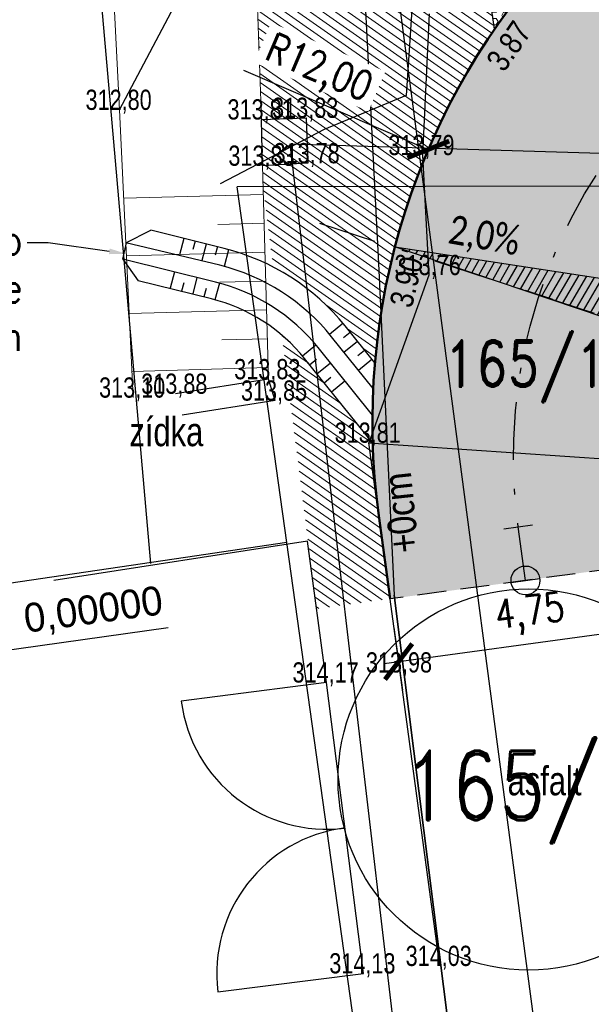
# Model space of a CAD drawing. Extents: x -783215 to -782699, y -1044860 to -1044498.
# Tile 5 of 60: x -783082 to -783072, y -1044744 to -1044727. Entities that reach past the tile are written whole.
import ezdxf
from ezdxf import colors
from ezdxf.entities.mleader import LeaderData, LeaderLine
from ezdxf.enums import TextEntityAlignment as Align
from ezdxf.math import Vec2, Vec3

# ---------------------------------------------------------------- set-up
doc = ezdxf.new("R2010")
doc.units = 0
doc.header["$MEASUREMENT"] = 0
doc.header["$PDSIZE"] = 0.2
doc.linetypes.add('ČERCHOVANÁX2', pattern=[2, 1, -0.5, 0, -0.5])
doc.linetypes.add('ČÁRKOVANÁ', pattern=[0.75, 0.5, -0.25])
doc.layers.get('0').update_dxf_attribs({"linetype": 'CONTINUOUS'})
doc.layers.get('Defpoints').update_dxf_attribs({"linetype": 'CONTINUOUS'})
doc.layers.add('A-sklony', color=7, linetype='CONTINUOUS', true_color=0xfa052e)
for name, color, linetype in [('A_kóty', 1, 'CONTINUOUS'), ('A_PŘÍČNÉ ŘEZY', 6, 'CONTINUOUS'), ('A_výšky a sklony', 1, 'CONTINUOUS'), ('C3D_SPR-Popisek', 1, 'CONTINUOUS'), ('C3D_Trasa-Popisy trasy', 1, 'CONTINUOUS'), ('C3D_Trasa_Hektometry', 1, 'CONTINUOUS'), ('C3D_Trasa_Sklonovníky', 1, 'CONTINUOUS'), ('K-HRANA KOMUNIKACE', 1, 'CONTINUOUS'), ('KN_dotčené pozemky', 3, 'CONTINUOUS'), ('KN_POZEMKY 500', 140, 'CONTINUOUS'), ('KN_čísla parcel', 140, 'CONTINUOUS'), ('popisky nové', 1, 'CONTINUOUS'), ('S_CETIN_METALIKA', 6, 'SDELSPOJO'), ('S_kabely NN', 92, 'SILVNNO'), ('S_VODA', 150, 'VODVPITO'), ('Z_hrany ploch', 7, 'CONTINUOUS'), ('Z_oploceni', 64, 'PLOTDRTL'), ('Z_Popisy', 7, 'CONTINUOUS')]:
    doc.layers.add(name, color=color, linetype=linetype)
for name, color, linetype, lineweight in [('K_OSA', 10, 'ČERCHOVANÁX2', 30), ('K_VOZOVKA', 242, 'CONTINUOUS', 50), ('K_záhon. obr.', 202, 'CONTINUOUS', 30), ('KN_hranice pozemků', 140, 'CONTINUOUS', 30), ('NOVÉ SVAHOVÁNÍ', 3, 'CONTINUOUS', 30), ('popis obrubníků', 1, 'CONTINUOUS', 25), ('S_KAN', 32, 'KANVSVO', 30), ('Z_vjezd', 30, 'CONTINUOUS', 30), ('Z_VÝŠKY', 7, 'CONTINUOUS', 9), ('Z_VÝŠKY NETISK', 252, 'CONTINUOUS', 9), ('šrafy varovné pásy', 230, 'CONTINUOUS', 5), ('šrafy-živice', 9, 'CONTINUOUS', 13)]:
    doc.layers.add(name, color=color, linetype=linetype, lineweight=lineweight)
doc.layers.add('Z_svahování', color=7, linetype='CONTINUOUS', lineweight=9, true_color=0x703800)
doc.layers.add('šrafy zeleň', color=7, linetype='CONTINUOUS', lineweight=13, true_color=0xdaf1b1)
doc.styles.add('Legend', font='calibri.ttf')
doc.styles.add('ROMAND', font='romand', dxfattribs={"height": 0.2})
doc.styles.add('ROMANS', font='romans.shx', dxfattribs={"width": 0.8})
doc.styles.add('Style-cs_Working', font='cs_Working.shx')
doc.styles.add('znacky', font='arial.ttf')
doc.linetypes.add('KANVSVO', pattern='A,7,-6.5,[9,civil.shx,S=1,R=0,X=0,Y=0],-6.5', length=20)
doc.linetypes.add('PLOTDRTL', pattern='A,5,[95,civil.shx,S=1,R=0,X=0,Y=0],5', length=10)
doc.linetypes.add('SDELSPOJO', pattern='A,7,-6,[31,civil.shx,S=1,R=0,X=0,Y=0],-6', length=19)
doc.linetypes.add('SILVNNN', pattern='A,2,-2,2,-6.5,[28,civil.shx,S=1,R=0,X=0,Y=0],-6.5', length=19)
doc.linetypes.add('SILVNNO', pattern='A,7,-6.5,[28,civil.shx,S=1,R=0,X=0,Y=0],-6.5', length=20)
doc.linetypes.add('VODVPITO', pattern='A,7,-6.5,[2,civil.shx,S=1,R=0,X=0,Y=0],-6.5', length=20)
doc.dimstyles.new('situ 250', dxfattribs={"dimscale": 0.25, "dimtxt": 2, "dimasz": 2.2, "dimexe": 2, "dimexo": 2, "dimgap": 0.8, "dimtad": 1, "dimrnd": 0.05, "dimzin": 3, "dimtxsty": 'ROMANS', "dimblk": 'ARCHTICK', "dimcen": 0.09, "dimdle": 1, "dimadec": 1, "dimazin": 3, "dimtfac": 1, "dimtofl": 0, "dimtmove": 0, "dimatfit": 2, "dimldrblk": 'TerminatorOpen_0.5', "dimfxl": 4, "dimfxlon": 1, "dimfrac": 2, "dimtzin": 3, "dimarcsym": 0})
pattern_1 = [(145, (0, 0), (-0.07169705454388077, -0.102394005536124), [])]

# ---------------------------------------------------------------- blocks, each defined once
blk = doc.blocks.new('_ArchTick')
at = {"color": 0, "linetype": 'ByBlock', "const_width": 0.15}
blk.add_lwpolyline([(-0.5, -0.5), (0.5, 0.5)], dxfattribs=at)
blk = doc.blocks.new('*D7')
at = {"layer": 'A_kóty', "color": 0, "linetype": 'ByBlock', "lineweight": -2, "ltscale": 2500, "transparency": 16777216}
for p, q in [((-783070.8954587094, -1044736.510488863), (-783070.7474682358, -1044737.596389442)), ((-783075.7513377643, -1044737.773713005), (-783070.5672757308, -1044737.067210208)), ((-783075.5841003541, -1044737.14947397), (-783075.4361098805, -1044738.235374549))]:
    blk.add_line(p, q, dxfattribs=at)
at = {"layer": 'Defpoints', "color": 0, "linetype": 'ByBlock', "ltscale": 2500, "transparency": 16777216}
for p in [(-783070.9629763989, -1044736.015068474), (-783075.6516180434, -1044736.654053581), (-783070.8149859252, -1044737.100969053)]:
    blk.add_point(p, dxfattribs=at)
at = {"layer": 'A_kóty', "color": 0, "linetype": 'ByBlock', "lineweight": -2, "ltscale": 2500, "transparency": 16777216, "xscale": 0.55, "yscale": 0.55, "zscale": 0.55}
for p, rotation in [((-783070.8149859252, -1044737.100969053), 7.760665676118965), ((-783075.5036275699, -1044737.73995416), 187.7606656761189)]:
    blk.add_blockref('_ArchTick', p, dxfattribs=dict(at, rotation=rotation))
at = {"layer": 'A_kóty', "color": 0, "linetype": 'ByBlock', "ltscale": 2500, "transparency": 16777216, "insert": (-783073.2265029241, -1044736.927400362), "char_height": 0.5, "attachment_point": 5, "rotation": 7.7606656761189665, "style": 'ROMANS'}
blk.add_mtext('4,75', dxfattribs=at)
blk = doc.blocks.new('TerminatorOpen_0.5')
at = {"color": 0, "linetype": 'ByBlock', "lineweight": -2}
for q in [(-1, 0.25), (-1, 0), (-1, -0.25)]:
    blk.add_line((0, 0), q, dxfattribs=at)
blk = doc.blocks.new('*D62')
at = {"layer": 'A_kóty', "color": 0, "lineweight": -2, "ltscale": 0.2, "transparency": 16777216}
for p, q in [((-783078.1894353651, -1044727.503687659), (-783074.9893298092, -1044728.873488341)), ((-783063.9800021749, -1044733.595646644), (-783063.9350021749, -1044733.595646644)), ((-783063.957502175, -1044733.618146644), (-783063.957502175, -1044733.573146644))]:
    blk.add_line(p, q, dxfattribs=at)
at = {"layer": 'Defpoints', "color": 0, "ltscale": 0.2, "transparency": 16777216}
for p in [(-783074.9893298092, -1044728.873488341), (-783063.9575021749, -1044733.595646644)]:
    blk.add_point(p, dxfattribs=at)
at = {"layer": 'A_kóty', "color": 0, "lineweight": -2, "ltscale": 0.2, "transparency": 16777216, "xscale": 0.55, "yscale": 0.55, "zscale": 0.55, "rotation": 336.8267221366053}
blk.add_blockref('_ArchTick', (-783074.9893298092, -1044728.873488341), dxfattribs=at)
at = {"layer": 'A_kóty', "color": 0, "ltscale": 0.2, "transparency": 16777216, "insert": (-783076.8991883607, -1044727.514685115), "char_height": 0.5, "attachment_point": 5, "rotation": 336.82672213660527, "style": 'ROMANS', "bg_fill": 3, "box_fill_scale": 1.25, "bg_fill_color": 256, "bg_fill_true_color": 13158600, "bg_fill_transparency": 0}
blk.add_mtext('R12,00', dxfattribs=at)
blk = doc.blocks.new('AeccTickCircle')
at = {"color": 0, "linetype": 'ByBlock', "lineweight": -2}
blk.add_circle((0, 0), 0.5, dxfattribs=at)
blk = doc.blocks.new('AeccTickLine')
at = {"color": 0, "linetype": 'ByBlock', "lineweight": -2}
blk.add_line((0, 1), (-3.673819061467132e-16, -1), dxfattribs=at)

msp = doc.modelspace()

# ---------------------------------------------------------------- hatches: boundary and pattern name
at = {"layer": 'šrafy varovné pásy', "linetype": 'ByBlock', "ltscale": 2500}
h = msp.add_hatch(dxfattribs=at)
h.set_pattern_fill('HEX', color=256, scale=0.5)
h.set_pattern_definition([(0, (0, 0), (0, 0.1082531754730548), [0.0625, -0.125]), (120, (0, 0), (-0.09375, -0.05412658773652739), [0.06249999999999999, -0.125]), (59.99999999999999, (0.0625, 0), (-0.09374999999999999, 0.05412658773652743), [0.0625, -0.125])])
h.paths.add_polyline_path([(-783072.1163839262, -1044724.753096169), (-783072.189756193, -1044724.246518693), (-783073.0036830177, -1044725.114690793, 0.02902240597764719), (-783073.924895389, -1044726.219260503), (-783073.8420130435, -1044726.791497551, -0.03758929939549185), (-783072.7118707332, -1044725.388270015)])
at = {"layer": 'šrafy zeleň', "linetype": 'ByBlock', "ltscale": 2500}
h = msp.add_hatch(dxfattribs=at)
h.set_pattern_fill('ANSI31', color=256, angle=100)
h.set_pattern_definition(pattern_1)
h.paths.add_polyline_path([(-783076.403, -1044720.256), (-783076.4029999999, -1044719.156), (-783075.303, -1044719.156), (-783075.303, -1044720.256)])
edge = h.paths.add_edge_path()
edge.add_line((-783075.3754696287, -1044716.204192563), (-783075.8597842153, -1044712.860383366))
edge.add_line((-783075.8597842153, -1044712.860383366), (-783087.1086247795, -1044714.094622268))
edge.add_arc((-783091.6621670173, -1044672.593685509), 41.74999998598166, 266.70950675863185, 276.26152809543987, ccw=False)
edge.add_line((-783094.0585492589, -1044714.27485453), (-783107.3899181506, -1044713.508391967))
edge.add_line((-783107.3899181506, -1044713.508391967), (-783107.4508041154, -1044714.918597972))
edge.add_line((-783107.4508041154, -1044714.918597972), (-783102.36, -1044715.22))
edge.add_line((-783102.36, -1044715.22), (-783098.121, -1044715.777))
edge.add_line((-783098.121, -1044715.777), (-783093.164, -1044716.095))
edge.add_line((-783093.164, -1044716.095), (-783089.499, -1044715.32))
edge.add_line((-783089.499, -1044715.32), (-783082.737, -1044714.904))
edge.add_line((-783082.737, -1044714.904), (-783079.734, -1044715.356))
edge.add_line((-783079.734, -1044715.356), (-783078.177, -1044720.379))
edge.add_line((-783078.177, -1044720.379), (-783077.874, -1044728.355))
edge.add_line((-783077.874, -1044728.355), (-783077.859, -1044729.156))
edge.add_line((-783077.859, -1044729.156), (-783077.8490747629, -1044729.519204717))
edge.add_line((-783077.8490747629, -1044729.519204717), (-783075.2422315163, -1044729.51460711))
edge.add_arc((-783063.9575021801, -1044733.595646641), 11.9999999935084, 145.4578453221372, 160.1178480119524, ccw=False)
edge.add_line((-783073.8420130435, -1044726.791497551), (-783074.6578445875, -1044721.158825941))
edge.add_line((-783074.6578445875, -1044721.158825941), (-783075.3754696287, -1044716.204192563))
h = msp.add_hatch(dxfattribs=at)
h.set_pattern_fill('ANSI31', color=256, angle=100)
h.set_pattern_definition(pattern_1)
edge = h.paths.add_edge_path()
edge.add_line((-783076.4294529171, -1044731.927273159), (-783075.9134467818, -1044732.568325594))
edge.add_arc((-783063.9575021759, -1044733.595646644), 11.9999999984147, 160.1178480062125, 175.088891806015, ccw=False)
edge.add_line((-783075.2422315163, -1044729.51460711), (-783077.8490747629, -1044729.519204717))
edge.add_line((-783077.8490747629, -1044729.519204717), (-783077.6723574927, -1044730.910431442))
edge.add_arc((-783079.4675126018, -1044734.372716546), 3.900000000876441, 38.8318372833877, 62.59377878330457, ccw=False)
edge = h.paths.add_edge_path()
edge.add_line((-783075.9521015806, -1044733.955625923), (-783077.1305436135, -1044732.491606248))
edge.add_arc((-783079.4675125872, -1044734.372716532), 2.999999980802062, 38.83183725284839, 49.5891405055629)
edge.add_line((-783077.5227199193, -1044732.088470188), (-783076.9210595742, -1044736.825109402))
edge.add_line((-783076.9210595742, -1044736.825109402), (-783075.6518787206, -1044736.652140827))
edge.add_line((-783075.6518787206, -1044736.652140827), (-783075.847591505, -1044735.21607119))
edge.add_arc((-783063.9575021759, -1044733.595646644), 11.9999999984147, 181.719032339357, 187.7606656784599, ccw=False)
at = {"layer": 'šrafy-živice', "ltscale": 0.2}
h = msp.add_hatch(color=256, dxfattribs=at)
h.dxf.hatch_style = 1
edge = h.paths.add_edge_path()
edge.add_line((-783070.1184335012, -1044674.252112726), (-783086.4154959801, -1044653.591596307))
edge.add_line((-783086.4154959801, -1044653.591596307), (-783087.9471340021, -1044651.64987015))
edge.add_arc((-783084.7212056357, -1044649.139485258), 4.087621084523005, 143.0090887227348, 217.8896935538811, ccw=False)
edge.add_line((-783087.9861151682, -1044646.680011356), (-783088.4190621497, -1044646.42989756))
edge.add_arc((-783084.7198242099, -1044649.142193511), 4.587037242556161, 143.7509824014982, 217.8934673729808)
edge.add_line((-783088.3397035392, -1044651.959529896), (-783086.8080642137, -1044653.901257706))
edge.add_line((-783086.8080642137, -1044653.901257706), (-783091.9609431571, -1044657.963314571))
edge.add_line((-783091.9609431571, -1044657.963314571), (-783096.4276508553, -1044653.151967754))
edge.add_arc((-783098.9926863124, -1044655.533268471), 3.499999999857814, 42.87269061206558, 67.48061154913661)
edge.add_line((-783097.6522001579, -1044652.300143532), (-783098.0285019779, -1044652.144125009))
edge.add_line((-783098.0285019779, -1044652.144125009), (-783098.2010344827, -1044652.588))
edge.add_line((-783098.2010344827, -1044652.588), (-783098.2091428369, -1044652.610501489))
edge.add_line((-783098.2091428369, -1044652.610501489), (-783097.8436981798, -1044652.762018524))
edge.add_arc((-783098.9926863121, -1044655.533268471), 2.999999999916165, 12.782123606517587, 67.48061155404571, ccw=False)
edge.add_line((-783096.067031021, -1044654.869535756), (-783091.1922822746, -1044676.356851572))
edge.add_arc((-783093.1427191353, -1044676.799340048), 1.99999999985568, -83.61988233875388, 12.782123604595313, ccw=False)
edge.add_line((-783092.9204709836, -1044678.786953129), (-783093.4173742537, -1044678.842515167))
edge.add_line((-783093.4173742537, -1044678.842515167), (-783092.9728779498, -1044682.817741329))
edge.add_line((-783092.9728779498, -1044682.817741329), (-783075.8431486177, -1044680.902353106))
edge.add_arc((-783075.5097763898, -1044683.883772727), 2.999999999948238, 8.241362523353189, 96.3801176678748, ccw=False)
edge.add_line((-783072.5407573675, -1044683.453742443), (-783067.7165399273, -1044716.761148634))
edge.add_arc((-783073.6545779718, -1044717.621209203), 5.999999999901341, -43.15293349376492, 8.241362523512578, ccw=False)
edge.add_line((-783069.2773936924, -1044721.724897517), (-783072.7118707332, -1044725.388270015))
edge.add_arc((-783063.9575021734, -1044733.595646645), 12.00000000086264, 136.8470665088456, 187.7606656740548)
edge.add_line((-783075.847591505, -1044735.21607119), (-783075.6516180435, -1044736.654053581))
edge.add_line((-783075.6516180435, -1044736.654053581), (-783070.9629763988, -1044736.015068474))
edge.add_line((-783070.9629763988, -1044736.015068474), (-783071.0218267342, -1044735.567266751))
edge.add_arc((-783065.0729791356, -1044734.785466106), 6.000000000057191, 136.8470665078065, 187.4869347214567, ccw=False)
edge.add_line((-783069.450163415, -1044730.681777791), (-783065.4844995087, -1044726.451816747))
edge.add_arc((-783061.1073015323, -1044730.555525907), 6.000024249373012, 82.69080000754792, 136.847010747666, ccw=False)
edge.add_line((-783060.3439551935, -1044724.604257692), (-783055.5473189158, -1044725.213027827))
edge.add_line((-783055.5473189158, -1044725.213027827), (-783054.922, -1044720.286))
edge.add_arc((-783052.4109276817, -1044710.567484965), 10.03767994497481, 189.4699760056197, 255.5127466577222, ccw=False)
edge.add_line((-783062.3118136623, -1044712.218991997), (-783066.6383790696, -1044682.347479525))
edge.add_arc((-783083.462820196, -1044684.784317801), 16.99999999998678, 8.241362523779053, 38.28265827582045)
edge = h.paths.add_edge_path(flags=16)
edge.add_line((-783087.5918029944, -1044671.887825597), (-783089.060640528, -1044665.413363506))
edge.add_arc((-783088.085422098, -1044665.192119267), 0.9999999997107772, 38.24518812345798, 192.782123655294, ccw=False)
edge.add_line((-783087.3000531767, -1044664.573091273), (-783083.190334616, -1044669.787145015))
edge.add_arc((-783085.1537569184, -1044671.334715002), 2.500000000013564, -167.21787639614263, 38.24518817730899, ccw=False)

# ---------------------------------------------------------------- linework, layer by layer
at = {"layer": 'C3D_Trasa_Sklonovníky', "color": 1, "linetype": 'Continuous', "lineweight": -3}
msp.add_line((-783083.7122353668, -1044737.744312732), (-783079.4929065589, -1044737.150870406), dxfattribs=at)
at = {"layer": 'K-HRANA KOMUNIKACE', "linetype": 'ČÁRKOVANÁ', "lineweight": 30}
msp.add_lwpolyline([(-783070.9629763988, -1044736.015068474), (-783075.6516180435, -1044736.654053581)], dxfattribs=at)
at = {"layer": 'K_OSA', "flags": 128}
msp.add_lwpolyline([(-783073.3072972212, -1044736.334561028), (-783073.4337281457, -1044735.406856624, -0.2258806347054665), (-783071.0819375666, -1044728.036005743), (-783067.0888015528, -1044723.776741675, 0.1627789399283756), (-783064.706730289, -1044718.588691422, 0.06296929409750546), (-783064.7475209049, -1044716.331118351), (-783069.6073980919, -1044682.777509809, 0.1316919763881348), (-783072.4678966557, -1044676.117619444), (-783088.7713835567, -1044655.448958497)], format="xyb", dxfattribs=at)
at = {"layer": 'K_VOZOVKA', "transparency": 33554687}
msp.add_lwpolyline([(-783075.6516180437, -1044736.654053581), (-783075.8475915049, -1044735.216071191, -0.2258806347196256), (-783072.7118707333, -1044725.388270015), (-783069.2773936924, -1044721.724897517, 0.2280861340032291), (-783067.7165399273, -1044716.761148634), (-783072.5407573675, -1044683.453742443, 0.4047306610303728), (-783075.8431486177, -1044680.902353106), (-783092.9728779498, -1044682.817741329)], format="xyb", dxfattribs=at)
at = {"layer": 'K_záhon. obr.'}
msp.add_lwpolyline([(-783073.8420130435, -1044726.791497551), (-783075.8597842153, -1044712.860383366)], dxfattribs=at)
at = {"layer": 'KN_dotčené pozemky'}
msp.add_circle((-783073.2523253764, -1044739.78104213), 3.299318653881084, dxfattribs=at)
at = {"layer": 'KN_hranice pozemků', "linetype": 'Continuous'}
for p, q in [((-783079.7917492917, -1044736.03891915), (-783081.21, -1044719.86)), ((-783077.44, -1044735.68), (-783079.19, -1044735.94)), ((-783074.09, -1044759.65), (-783077.44, -1044735.68)), ((-783079.19, -1044735.94), (-783102.24, -1044739.31))]:
    msp.add_line(p, q, dxfattribs=at).dxf.unprotected_set("ltscale", 0)
at = {"layer": 'NOVÉ SVAHOVÁNÍ', "color": 5, "linetype": 'ByBlock'}
for points in [[(-783080.2235580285, -1044730.48750834), (-783079.7929067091, -1044730.272788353)], [(-783079.2218232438, -1044730.414907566), (-783079.2985782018, -1044730.697070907)], [(-783079.0269755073, -1044730.459938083), (-783079.0662688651, -1044730.604700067)], [(-783080.2789596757, -1044730.770129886), (-783080.2115403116, -1044730.490404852)], [(-783078.833749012, -1044730.5114833), (-783078.91050397, -1044730.793646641)], [(-783078.6389012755, -1044730.556513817), (-783078.6781946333, -1044730.701275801)], [(-783078.4458852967, -1044730.608904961), (-783078.5244720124, -1044730.898428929)], [(-783080.2789596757, -1044730.770129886), (-783080.01025069, -1044731.146150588)], [(-783079.3851839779, -1044730.99255394), (-783079.4557516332, -1044731.276118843)], [(-783078.9971097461, -1044731.089129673), (-783079.0676774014, -1044731.372694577)], [(-783079.2234422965, -1044731.183748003), (-783079.2627356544, -1044731.328509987)], [(-783078.8353680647, -1044731.280323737), (-783078.8746614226, -1044731.425085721)], [(-783078.603058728, -1044731.187952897), (-783078.6816454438, -1044731.477476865)]]:
    msp.add_lwpolyline(points, dxfattribs=at)
at = {"layer": 'S_CETIN_METALIKA', "ltscale": 0.2, "flags": 128}
for points in [[(-783081.03, -1044709.29), (-783078.79, -1044709.06), (-783078.43, -1044714.09), (-783078.16, -1044716.41), (-783076.93, -1044720.53), (-783076.2000000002, -1044724.1), (-783075.85, -1044730.85), (-783075.5800000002, -1044736.59), (-783074.3, -1044746.75), (-783073.77, -1044750.55)], [(-783074.3, -1044746.75), (-783075.5800000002, -1044736.59)]]:
    msp.add_lwpolyline(points, dxfattribs=at)
at = {"layer": 'S_kabely NN', "ltscale": 0.2, "flags": 128}
msp.add_lwpolyline([(-783075.269, -1044708.468), (-783074.926, -1044715.352), (-783074.925, -1044721.129), (-783075.375, -1044727.94), (-783076.791, -1044728.53), (-783078.591, -1044729.47)], dxfattribs=at)
at = {"layer": 'S_kabely NN', "linetype": 'SILVNNN', "ltscale": 0.2, "flags": 128}
for points in [[(-783073.855, -1044758.779), (-783077.378, -1044728.774)], [(-783077.378, -1044728.774), (-783051.819, -1044729.541)]]:
    msp.add_lwpolyline(points, dxfattribs=at)
at = {"layer": 'S_VODA', "ltscale": 0.2}
msp.add_lwpolyline([(-783060.335412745, -1044722.634143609), (-783075.8548684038, -1044723.576672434), (-783072.2941710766, -1044750.520462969)], dxfattribs=at)
at = {"layer": 'Z_hrany ploch', "linetype": 'Continuous'}
for p, q in [((-783074.972, -1044726.526), (-783075.09, -1044728.972)), ((-783077.874, -1044728.355), (-783077.102, -1044728.327)), ((-783077.859, -1044729.156), (-783077.874, -1044728.355)), ((-783077.102, -1044728.327), (-783077.077, -1044729.113)), ((-783075.09, -1044728.972), (-783074.982, -1044731.049)), ((-783077.077, -1044729.113), (-783077.859, -1044729.156)), ((-783074.982, -1044731.049), (-783076.02, -1044733.951)), ((-783076.02, -1044733.951), (-783071.191, -1044734.28)), ((-783075.478, -1044737.928), (-783076.02, -1044733.951)), ((-783074.791, -1044743.008), (-783075.478, -1044737.928))]:
    msp.add_line(p, q, dxfattribs=at).dxf.unprotected_set("ltscale", 0)
at = {"layer": 'Z_oploceni', "linetype": 'PLOTDRTL', "ltscale": 0.2}
for p, q in [((-783077.758, -1044732.852), (-783079.368, -1044733.103)), ((-783077.641, -1044733.222), (-783077.758, -1044732.852)), ((-783077.641, -1044733.222), (-783079.2509999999, -1044733.473)), ((-783077.079, -1044735.653), (-783081.469, -1044736.337)), ((-783076.749, -1044738.102), (-783077.079, -1044735.653))]:
    msp.add_line(p, q, dxfattribs=at)
at = {"layer": 'Z_svahování'}
for p, q in [((-783077.874, -1044728.355), (-783078.177, -1044720.379)), ((-783080.711, -1044720.699), (-783080.332, -1044728.189)), ((-783080.332, -1044728.189), (-783080.097, -1044733.17)), ((-783077.859, -1044729.156), (-783077.874, -1044728.355)), ((-783077.758, -1044732.852), (-783077.859, -1044729.156)), ((-783077.845, -1044729.652), (-783080.26, -1044729.717)), ((-783077.832, -1044730.151), (-783078.633, -1044730.173)), ((-783077.818, -1044730.651), (-783080.213, -1044730.717)), ((-783077.804, -1044731.151), (-783078.599, -1044731.173)), ((-783077.791, -1044731.651), (-783080.166, -1044731.716)), ((-783077.777, -1044732.151), (-783078.565, -1044732.172)), ((-783077.764, -1044732.65), (-783080.118, -1044732.715))]:
    msp.add_line(p, q, dxfattribs=at).dxf.unprotected_set("ltscale", 0)
at = {"layer": 'Z_vjezd', "linetype": 'Continuous'}
for p, q in [((-783076.749, -1044738.102), (-783079.266, -1044738.423)), ((-783076.112, -1044743.137), (-783076.749, -1044738.102)), ((-783078.63, -1044743.453), (-783076.112, -1044743.137))]:
    msp.add_line(p, q, dxfattribs=at).dxf.unprotected_set("ltscale", 0)
for centre, start, end in [((-783076.749, -1044738.102), 187.256, 277.21), ((-783076.112, -1044743.137), 97.21000000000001, 187.165)]:
    msp.add_arc(centre, 2.538, start, end, dxfattribs=at).dxf.unprotected_set("ltscale", 0)

# ---------------------------------------------------------------- block references
at = {"layer": 'C3D_Trasa-Popisy trasy', "color": 1, "linetype": 'Continuous', "lineweight": -3}
for p, xscale, yscale, zscale, rotation in [((-783073.4337281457, -1044735.406856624), 0.2499999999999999, 0.2499999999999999, 0.2499999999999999, 97.76066567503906), ((-783073.3072972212, -1044736.334561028), 0.25, 0.25, 0.25, 97.76066567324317)]:
    msp.add_blockref('AeccTickLine', p, dxfattribs=dict(at, xscale=xscale, yscale=yscale, zscale=zscale, rotation=rotation))
at = {"layer": 'C3D_Trasa_Hektometry', "color": 1, "linetype": 'Continuous', "lineweight": -3, "xscale": 0.5, "yscale": 0.5, "zscale": 0.5, "rotation": 97.76066567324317}
msp.add_blockref('AeccTickCircle', (-783073.3072972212, -1044736.334561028), dxfattribs=at)

# ---------------------------------------------------------------- texts
at = {"layer": 'C3D_Trasa_Sklonovníky', "color": 1, "linetype": 'Continuous', "lineweight": -3, "insert": (-783079.5865846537, -1044736.713853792), "char_height": 0.5, "attachment_point": 6, "rotation": 7.760665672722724, "style": 'Style-cs_Working'}
msp.add_mtext('0,00000{\\L  }', dxfattribs=at)
at = {"layer": 'KN_POZEMKY 500', "linetype": 'Continuous', "style": 'ROMAND', "width": 0.8}
msp.add_text('165/1', height=1.2, dxfattribs=at).set_placement((-783073.2998752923, -1044740.483031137), align=Align.CENTER)
at = {"layer": 'KN_čísla parcel', "linetype": 'Continuous', "style": 'ROMAND', "width": 0.8}
msp.add_text('165/1', height=0.8, dxfattribs=at).set_placement((-783073.2998752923, -1044732.978948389), align=Align.CENTER)
at = {"layer": 'popis obrubníků', "style": 'Legend', "width": 0.8}
msp.add_text('+0cm', height=0.4999999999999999, rotation=96.04011072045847, dxfattribs=at).set_placement((-783075.14756462, -1044735.818174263))
at = {"layer": 'Z_Popisy', "color": 7, "linetype": 'Continuous', "style": 'Style-cs_Working', "width": 0.8}
for s, p in [('zídka', (-783079.524, -1044733.76)), ('asfalt', (-783072.977, -1044739.804))]:
    msp.add_text(s, height=0.5, dxfattribs=at).set_placement(p, align=Align.MIDDLE_CENTER)
at = {"layer": 'Z_VÝŠKY', "linetype": 'Continuous', "style": 'Style-cs_Working', "width": 0.8}
for s, p in [('312,80', (-783080.923, -1044728.189)), ('313,81', (-783078.465, -1044728.355)), ('313,79', (-783075.681, -1044728.972)), ('313,83', (-783078.45, -1044729.156)), ('313,83', (-783078.349, -1044732.852)), ('313,10', (-783080.688, -1044733.17)), ('313,81', (-783076.611, -1044733.951)), ('314,17', (-783077.34, -1044738.102)), ('314,13', (-783076.703, -1044743.137))]:
    msp.add_text(s, height=0.35, dxfattribs=at).set_placement(p)
at = {"layer": 'Z_VÝŠKY NETISK', "linetype": 'Continuous', "style": 'Style-cs_Working', "width": 0.8}
for s, p in [('313,83', (-783077.693, -1044728.327)), ('313,78', (-783077.668, -1044729.113)), ('313,76', (-783075.573, -1044731.049)), ('313,88', (-783079.959, -1044733.103)), ('313,85', (-783078.232, -1044733.222)), ('313,98', (-783076.069, -1044737.928)), ('314,03', (-783075.382, -1044743.008))]:
    msp.add_text(s, height=0.35, dxfattribs=at).set_placement(p)

# ---------------------------------------------------------------- dimensions: what is measured, and where the dimension line sits
at = {"layer": 'A_kóty', "linetype": 'ByBlock', "ltscale": 2500}
dim = msp.add_aligned_dim(p1=(-783075.6516180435, -1044736.654053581), p2=(-783070.9629763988, -1044736.015068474), distance=-1.0959385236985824, dimstyle='situ 250', dxfattribs=at)
dim.commit()
dim.dimension.update_dxf_attribs({"geometry": '*D7', "text_midpoint": (-783073.2265029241, -1044736.927400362)})

# ---------------------------------------------------------------- leaders
at = {"layer": 'popisky nové', "color": 5, "linetype": 'ByBlock'}
ml = msp.add_multileader_mtext('Standard', dxfattribs=at)
ml.set_content('odvodňovací žlab\\Pdlažba z lomového kamene\\Pš.1,0m, hl.0,25m, dl.6,0m', color=5, style='ROMANS')
ml.set_leader_properties()
ml.build(insert=Vec2(0, 0))
ml.multileader.update_dxf_attribs({"dogleg_length": 0.36, "arrow_head_size": 0.3})
ctx = ml.context
ctx.base_point, ctx.char_height, ctx.arrow_head_size, ctx.landing_gap_size, ctx.plane_origin = Vec3(-783090.5678944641, -1044730.489253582), 0.5, 0.3, 0.09, Vec3(-783092.2399902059, -1044730.437542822)
ctx.text_align_type = 2
notes = []
notes.append((ctx, [(1, (1, 1, 0), (-783081.570751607, -1044730.489253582), (-1, 0), 0.36, [(0, [(-783080.2145, -1044730.6795)], 0, [])])]))
ctx.mtext.insert, ctx.mtext.alignment, ctx.mtext.flow_direction = Vec3(-783082.020751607, -1044730.191634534), 3, 5
for ctx, leaders in notes:
    for number, flags, end, landing, length, lines in leaders:
        leader = LeaderData()
        leader.index, (leader.has_last_leader_line, leader.has_dogleg_vector, leader.attachment_direction) = number, flags
        leader.last_leader_point, leader.dogleg_vector, leader.dogleg_length = Vec3(end), Vec3(landing), length
        for number, points, colour, breaks in lines:
            line = LeaderLine()
            line.index, line.vertices, line.color, line.breaks = number, Vec3.list(points), colors.encode_raw_color(colour), breaks
            leader.lines.append(line)
        ctx.leaders.append(leader)

# ---------------------------------------------------------------- next in the draw order: dimensions: what is measured, and where the dimension line sits
at = {"layer": 'A_kóty', "ltscale": 0.2}
dim = msp.add_radius_dim(center=(-783063.9575021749, -1044733.595646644), mpoint=(-783074.9893298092, -1044728.873488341), dimstyle='situ 250', override={"dimtmove": 1, "dimtfill": 1}, dxfattribs=at)
dim.commit()
dim.dimension.update_dxf_attribs({"geometry": '*D62', "text_midpoint": (-783076.8991883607, -1044727.514685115)})

# ---------------------------------------------------------------- next in the draw order: hatches: boundary and pattern name
at = {"layer": 'A-sklony'}
h = msp.add_hatch(dxfattribs=at)
h.set_pattern_fill('ANSI31', color=256, scale=0.9999999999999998, angle=554.898548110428)
h.set_pattern_definition([(239.898548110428, (-1036086.249466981, -2321994.510817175), (0.1081423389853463, -0.06269158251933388), [])])
h.paths.add_polyline_path([(-783071.0548634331, -1044732.082945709), (-783075.5673707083, -1044730.560691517), (-783070.2443744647, -1044731.373252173), (-783070.5349925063, -1044732.253345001)])

# ---------------------------------------------------------------- next in the draw order: linework, layer by layer
msp.add_lwpolyline([(-783071.0548634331, -1044732.082945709), (-783075.5673707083, -1044730.560691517), (-783070.2443744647, -1044731.373252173), (-783070.5349925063, -1044732.253345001)], close=True, dxfattribs=at)
at = {"layer": 'A_PŘÍČNÉ ŘEZY', "linetype": 'Continuous'}
msp.add_line((-783072.8327096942, -1044731.471699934), (-783073.3079410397, -1044731.316280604), dxfattribs=at)
at = {"layer": 'A_PŘÍČNÉ ŘEZY', "linetype": 'ČERCHOVANÁX2'}
msp.add_lwpolyline([(-783076.8721761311, -1044730.150635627), (-783073.0703253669, -1044731.393990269), (-783065.4666238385, -1044733.880699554)], dxfattribs=at)
at = {"layer": 'C3D_SPR-Popisek', "color": 1, "linetype": 'Continuous', "lineweight": -3}
msp.add_line((-783072.8327096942, -1044731.471699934), (-783073.3079410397, -1044731.316280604), dxfattribs=at)
at = {"layer": 'KN_hranice pozemků', "linetype": 'Continuous'}
for p in [(-783066.96, -1044729.5), (-783077.44, -1044735.68)]:
    msp.add_line(p, (-783078.3, -1044729.52), dxfattribs=at).dxf.unprotected_set("ltscale", 0)
at = {"layer": 'NOVÉ SVAHOVÁNÍ', "color": 5, "linetype": 'ByBlock'}
for points in [[(-783075.9134467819, -1044732.568325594), (-783076.429452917, -1044731.927273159, 0.1637270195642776), (-783078.525688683, -1044730.58814686), (-783079.7929067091, -1044730.272788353)], [(-783075.9431935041, -1044733.009811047), (-783076.6631498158, -1044732.115384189, 0.1637270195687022), (-783078.5981366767, -1044730.879267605), (-783080.2235580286, -1044730.48750834)], [(-783075.9568576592, -1044733.471276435), (-783076.8968467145, -1044732.303495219, 0.1637270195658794), (-783078.6705846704, -1044731.17038835), (-783080.2789596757, -1044730.770129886)], [(-783075.9521015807, -1044733.955625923), (-783077.1305436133, -1044732.491606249, 0.1637270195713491), (-783078.7430326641, -1044731.461509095), (-783080.01025069, -1044731.146150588)]]:
    msp.add_lwpolyline(points, format="xyb", dxfattribs=at)
for points in [[(-783076.700965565, -1044732.068404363), (-783076.4672686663, -1044731.880293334)], [(-783076.4587097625, -1044732.130146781), (-783076.3418613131, -1044732.036091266)], [(-783077.1683593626, -1044732.444626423), (-783076.9346624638, -1044732.256515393)], [(-783076.4501508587, -1044732.380000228), (-783076.2164539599, -1044732.191889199)], [(-783077.0429520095, -1044732.600424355), (-783076.92610356, -1044732.506368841)], [(-783076.2078950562, -1044732.441742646), (-783076.0910466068, -1044732.347687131)], [(-783076.1993361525, -1044732.691596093), (-783075.9656392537, -1044732.503485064)], [(-783076.9175446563, -1044732.756222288), (-783076.6838477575, -1044732.568111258)], [(-783076.7921373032, -1044732.91202022), (-783076.6752888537, -1044732.817964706)], [(-783076.6667299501, -1044733.067818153), (-783076.4330330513, -1044732.879707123)]]:
    msp.add_lwpolyline(points, dxfattribs=at)
at = {"layer": 'S_KAN', "color": 7, "ltscale": 0.2}
msp.add_lwpolyline([(-783080.332, -1044728.189), (-783075.853, -1044719.706)], dxfattribs=at)

# ---------------------------------------------------------------- next in the draw order: texts
at = {"layer": 'A-sklony', "lineweight": 30, "style": 'Legend', "width": 0.8}
msp.add_attdef('2,0%', (-783074.6667523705, -1044730.492645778), '2,5%', height=0.4999999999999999, rotation=349.935797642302, dxfattribs=at)
at = {"layer": 'A_výšky a sklony', "color": 5, "style": 'znacky', "width": 0.8}
for s, rotation, p in [('3.87', 55.43543416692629, (-783073.6792524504, -1044727.553741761)), ('3.90', 76.49341163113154, (-783075.2760926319, -1044731.635949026))]:
    msp.add_text(s, height=0.4, rotation=rotation, dxfattribs=at).set_placement(p)

doc.saveas('drawing.dxf')
